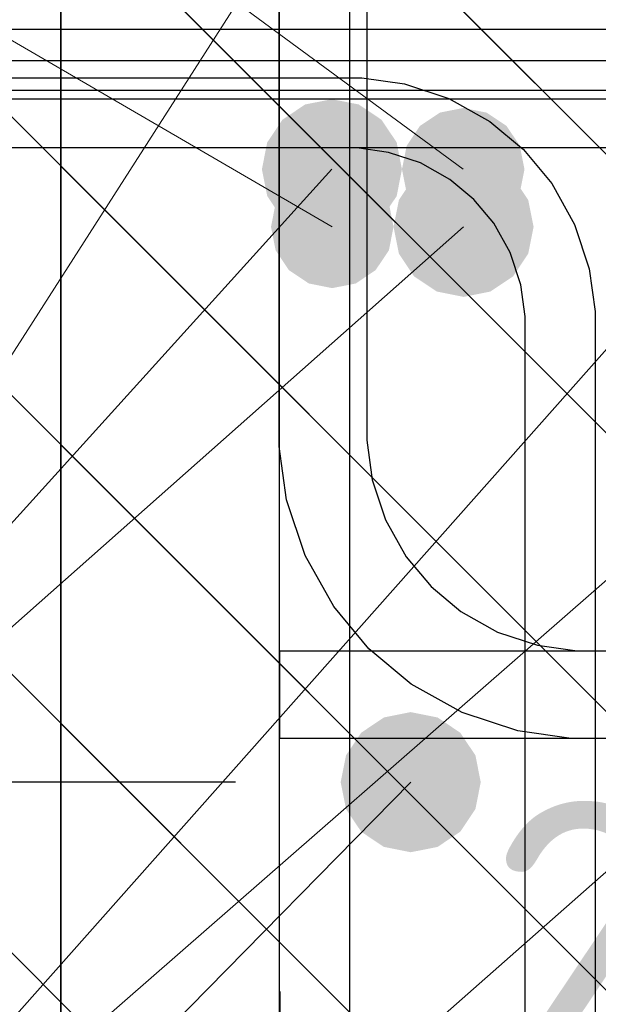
# Model space of a CAD drawing. Header units: metres. Extents: x -38 to 100, y -15 to 21.
# Tile 155 of 246: x 72.29 to 72.3561, y 5.4727 to 5.5851. Entities that reach past the tile are written whole.
import ezdxf

# ---------------------------------------------------------------- set-up
doc = ezdxf.new("R2010")
doc.units = ezdxf.units.M
doc.header["$PDMODE"] = 65
for name, color, linetype, lineweight in [('XR$3$Арм. стержнями нижней зоны', 180, 'Continuous', 35), ('XR$3$Арм.стержн. Арматура края', 96, 'Continuous', 35), ('XR$3$Арм.стержн. Хомут', 240, 'Continuous', 35), ('XR$3$Арм.стержн.горизонт. 1', 180, 'Continuous', 35), ('XR$3$Размерная линия (1)', 7, 'Continuous', 13), ('XR$3$Размерная линия_ общее', 7, 'Continuous', 13), ('XR$4$Арм. стержнями верхней зоны', 180, 'Continuous', 35), ('XR$4$Арм.стержн. Арматура края', 96, 'Continuous', 35), ('XR$4$Арм.стержн. Доп. арматура', 180, 'Continuous', 35), ('XR$4$Арм.стержн. Хомут', 240, 'Continuous', 35), ('XR$4$Арм.стержн.горизонт. 1', 180, 'Continuous', 35), ('XR$4$Размерная линия (1)', 7, 'Continuous', 13), ('XR$6$Арм. стержнями верхней зоны', 180, 'Continuous', 35), ('XR$6$Арм.стержн. Арматура края', 96, 'Continuous', 35), ('XR$6$Арм.стержн. Доп. арматура', 180, 'Continuous', 35), ('XR$6$Арм.стержн. Хомут', 240, 'Continuous', 35), ('XR$6$Арм.стержн.горизонт. 1', 180, 'Continuous', 35), ('XR$6$Размерная линия (1)', 7, 'Continuous', 13)]:
    doc.layers.add(name, color=color, linetype=linetype, lineweight=lineweight)
doc.styles.add('ISOCPEUR', font='txt')
doc.dimstyles.new('DIMSTYLE_11', dxfattribs={"dimtxt": 0.033, "dimasz": 0.0375, "dimexe": 0, "dimexo": 0, "dimgap": 0.0165, "dimtad": 2, "dimdec": 0, "dimlfac": 1000, "dimrnd": 1, "dimzin": 12, "dimdsep": 46, "dimtxsty": 'ISOCPEUR', "dimblk1": 'ALL_ML_STRICH', "dimblk2": 'ALL_ML_STRICH', "dimsah": 1, "dimcen": 0, "dimclrd": 7, "dimclre": 256, "dimclrt": 7, "dimadec": 0, "dimazin": 0, "dimtfac": 1, "dimtdec": 0, "dimtix": 1, "dimtmove": 2, "dimatfit": 3, "dimfxl": 0, "dimtvp": 1.2, "dimtzin": 0, "dimlwd": 0, "dimlwe": -3, "dimarcsym": 0})
doc.dimstyles.new('DIMSTYLE_12', dxfattribs={"dimtxt": 0.03, "dimasz": 0.03, "dimexe": 0, "dimexo": 0, "dimgap": 0.015, "dimtad": 2, "dimdec": 0, "dimlfac": 1000, "dimrnd": 1, "dimzin": 12, "dimdsep": 46, "dimtxsty": 'ISOCPEUR', "dimblk1": 'ALL_ML_STRICH', "dimblk2": 'ALL_ML_STRICH', "dimsah": 1, "dimcen": 0, "dimclrd": 7, "dimclre": 256, "dimclrt": 7, "dimadec": 0, "dimazin": 0, "dimtfac": 1, "dimtdec": 0, "dimtix": 1, "dimtmove": 2, "dimatfit": 3, "dimfxl": 0, "dimtzin": 0, "dimlwd": 0, "dimlwe": -3, "dimarcsym": 0})
doc.dimstyles.new('DIMSTYLE_23', dxfattribs={"dimtxt": 0.03, "dimasz": 0.03, "dimexe": 0, "dimexo": 0, "dimgap": 0.015, "dimtad": 2, "dimdec": 0, "dimlfac": 1000, "dimrnd": 5, "dimzin": 12, "dimdsep": 46, "dimtxsty": 'ISOCPEUR', "dimblk1": 'ALL_ML_STRICH', "dimblk2": 'ALL_ML_STRICH', "dimsah": 1, "dimcen": 0, "dimclrd": 7, "dimclre": 256, "dimclrt": 7, "dimadec": 0, "dimazin": 0, "dimtfac": 1, "dimtdec": 0, "dimtix": 1, "dimtmove": 2, "dimatfit": 3, "dimfxl": 0, "dimtvp": 1.2, "dimtzin": 0, "dimlwd": 0, "dimlwe": -3, "dimarcsym": 0})
doc.dimstyles.new('DIMSTYLE_24', dxfattribs={"dimtxt": 0.03, "dimasz": 0.03, "dimexe": 0, "dimexo": 0, "dimgap": 0.015, "dimtad": 2, "dimdec": 0, "dimlfac": 1000, "dimrnd": 5, "dimzin": 12, "dimdsep": 46, "dimtxsty": 'ISOCPEUR', "dimblk1": 'ALL_ML_STRICH', "dimblk2": 'ALL_ML_STRICH', "dimsah": 1, "dimcen": 0, "dimclrd": 7, "dimclre": 256, "dimclrt": 7, "dimadec": 0, "dimazin": 0, "dimtfac": 1, "dimtdec": 0, "dimtix": 1, "dimtmove": 2, "dimatfit": 3, "dimfxl": 0, "dimtzin": 0, "dimlwd": 0, "dimlwe": -3, "dimarcsym": 0})
pattern_1 = [(135, (0, 0), (-0.031819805, -0.031819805), [0.4, -0.05, 0, -0.05]), (135, (-0.01591, -0.01591), (-0.031819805, -0.031819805), [0.8, -0.1, 0.1, -0.1])]

# ---------------------------------------------------------------- blocks, each defined once
blk = doc.blocks.new('ALL_ML_STRICH')
at = {"color": 0, "linetype": 'ByBlock', "lineweight": -2}
for p, q in [((0, -0.5), (0, 0.5)), ((-0.3, -0.3), (0.3, 0.3)), ((-1, 0), (0.5, 0))]:
    blk.add_line(p, q, dxfattribs=at)
blk = doc.blocks.new('*D77')
at = {"layer": 'DEFPOINTS', "color": 7, "linetype": 'Continuous', "lineweight": 13, "transparency": 33554687}
for p in [(72.29474, 5.66307), (72.1744, 5.36307), (72.2947, 5.36307)]:
    blk.add_point(p, dxfattribs=at)
at = {"layer": 'XR$3$Размерная линия (1)', "color": 9, "linetype": 'Continuous', "lineweight": -2, "true_color": 0xc7c7c7, "transparency": 33554687}
for p, q in [((72.27474, 5.66307), (72.1744, 5.66307)), ((72.2747, 5.36307), (72.1744, 5.36307))]:
    blk.add_line(p, q, dxfattribs=at)
at = {"layer": 'XR$3$Размерная линия (1)', "color": 7, "linetype": 'Continuous', "lineweight": -2, "transparency": 33554687}
blk.add_line((72.1744, 5.36307), (72.1744, 5.66307), dxfattribs=at)
at = {"layer": 'XR$3$Размерная линия (1)', "color": 7, "linetype": 'Continuous', "lineweight": 13, "transparency": 33554687, "xscale": 0.03, "yscale": 0.03, "zscale": 0.03}
for p, rotation in [((72.1744, 5.66307), 90), ((72.1744, 5.36307), 270)]:
    blk.add_blockref('ALL_ML_STRICH', p, dxfattribs=dict(at, rotation=rotation))
at = {"layer": 'XR$3$Размерная линия (1)', "color": 7, "linetype": 'Continuous', "lineweight": 13, "transparency": 33554687, "insert": (72.1519, 5.51457), "char_height": 0.03, "width": 0.09, "attachment_point": 5, "rotation": 90, "style": 'ISOCPEUR'}
blk.add_mtext('\\A1;{300}', dxfattribs=at)
blk = doc.blocks.new('*D91')
at = {"layer": 'DEFPOINTS', "color": 7, "linetype": 'Continuous', "lineweight": 13, "transparency": 33554687}
for p in [(72.29474, 5.45544), (72.29474, 5.42045), (72.31974, 5.41545)]:
    blk.add_point(p, dxfattribs=at)
at = {"layer": 'XR$3$Размерная линия_ общее', "color": 253, "linetype": 'Continuous', "lineweight": -2, "true_color": 0xa0a0a0, "transparency": 33554687}
for p, q in [((72.29474, 5.44045), (72.29474, 5.45544)), ((72.31974, 5.43545), (72.31974, 5.45544))]:
    blk.add_line(p, q, dxfattribs=at)
at = {"layer": 'XR$3$Размерная линия_ общее', "color": 7, "linetype": 'Continuous', "lineweight": -2, "transparency": 33554687}
blk.add_line((72.29474, 5.45544), (72.31974, 5.45544), dxfattribs=at)
at = {"layer": 'XR$3$Размерная линия_ общее', "color": 7, "linetype": 'Continuous', "lineweight": 13, "transparency": 33554687, "xscale": 0.0375, "yscale": 0.0375, "zscale": 0.0375, "rotation": 180}
blk.add_blockref('ALL_ML_STRICH', (72.29474, 5.45544), dxfattribs=at)
at = {"layer": 'XR$3$Размерная линия_ общее', "color": 7, "linetype": 'Continuous', "lineweight": 13, "transparency": 33554687, "xscale": 0.0375, "yscale": 0.0375, "zscale": 0.0375}
blk.add_blockref('ALL_ML_STRICH', (72.31974, 5.45544), dxfattribs=at)
at = {"layer": 'XR$3$Размерная линия_ общее', "color": 7, "linetype": 'Continuous', "lineweight": 13, "transparency": 33554687, "insert": (72.36647, 5.47944), "char_height": 0.033, "width": 0.066, "attachment_point": 5, "style": 'ISOCPEUR'}
blk.add_mtext('\\A1;{25}', dxfattribs=at)
at = {"layer": 'XR$3$Размерная линия_ общее', "color": 7, "linetype": 'Continuous', "lineweight": 13, "transparency": 33554687, "insert": (72.33952, 5.45523), "char_height": 0.027, "width": 0.00135, "attachment_point": 1, "line_spacing_factor": 0.60241, "style": 'ISOCPEUR'}
blk.add_mtext('з.с.', dxfattribs=at)
blk = doc.blocks.new('*D153')
at = {"layer": 'DEFPOINTS', "color": 7, "linetype": 'Continuous', "lineweight": 13, "transparency": 33554687}
for p in [(72.33466, 5.49807), (72.2494, 5.40307), (72.33466, 5.40307)]:
    blk.add_point(p, dxfattribs=at)
at = {"layer": 'XR$3$Размерная линия (1)', "color": 9, "linetype": 'Continuous', "lineweight": -2, "true_color": 0xc7c7c7, "transparency": 33554687}
for p, q in [((72.31466, 5.49807), (72.2494, 5.49807)), ((72.31466, 5.40307), (72.2494, 5.40307))]:
    blk.add_line(p, q, dxfattribs=at)
at = {"layer": 'XR$3$Размерная линия (1)', "color": 7, "linetype": 'Continuous', "lineweight": -2, "transparency": 33554687}
blk.add_line((72.2494, 5.40307), (72.2494, 5.49807), dxfattribs=at)
at = {"layer": 'XR$3$Размерная линия (1)', "color": 7, "linetype": 'Continuous', "lineweight": 13, "transparency": 33554687, "xscale": 0.03, "yscale": 0.03, "zscale": 0.03}
for p, rotation in [((72.2494, 5.49807), 90), ((72.2494, 5.40307), 270)]:
    blk.add_blockref('ALL_ML_STRICH', p, dxfattribs=dict(at, rotation=rotation))
at = {"layer": 'XR$3$Размерная линия (1)', "color": 7, "linetype": 'Continuous', "lineweight": 13, "transparency": 33554687, "insert": (72.2269, 5.45207), "char_height": 0.03, "width": 0.06, "attachment_point": 5, "rotation": 90, "style": 'ISOCPEUR'}
blk.add_mtext('\\A1;{95}', dxfattribs=at)
blk = doc.blocks.new('*D154')
at = {"layer": 'DEFPOINTS', "color": 7, "linetype": 'Continuous', "lineweight": 13, "transparency": 33554687}
for p in [(72.3497, 5.61807), (72.2494, 5.49807), (72.33466, 5.49807)]:
    blk.add_point(p, dxfattribs=at)
at = {"layer": 'XR$3$Размерная линия (1)', "color": 9, "linetype": 'Continuous', "lineweight": -2, "true_color": 0xc7c7c7, "transparency": 33554687}
for p, q in [((72.3297, 5.61807), (72.2494, 5.61807)), ((72.31466, 5.49807), (72.2494, 5.49807))]:
    blk.add_line(p, q, dxfattribs=at)
at = {"layer": 'XR$3$Размерная линия (1)', "color": 7, "linetype": 'Continuous', "lineweight": -2, "transparency": 33554687}
blk.add_line((72.2494, 5.49807), (72.2494, 5.61807), dxfattribs=at)
at = {"layer": 'XR$3$Размерная линия (1)', "color": 7, "linetype": 'Continuous', "lineweight": 13, "transparency": 33554687, "xscale": 0.03, "yscale": 0.03, "zscale": 0.03}
for p, rotation in [((72.2494, 5.61807), 90), ((72.2494, 5.49807), 270)]:
    blk.add_blockref('ALL_ML_STRICH', p, dxfattribs=dict(at, rotation=rotation))
at = {"layer": 'XR$3$Размерная линия (1)', "color": 7, "linetype": 'Continuous', "lineweight": 13, "transparency": 33554687, "insert": (72.2269, 5.56257), "char_height": 0.03, "width": 0.09, "attachment_point": 5, "rotation": 90, "style": 'ISOCPEUR'}
blk.add_mtext('\\A1;{120}', dxfattribs=at)
blk = doc.blocks.new('*D341')
at = {"layer": 'DEFPOINTS', "color": 7, "linetype": 'Continuous', "lineweight": 13, "transparency": 33554687}
for p in [(72.20078, 5.70012), (72.20078, 5.61305), (72.25578, 5.57805)]:
    blk.add_point(p, dxfattribs=at)
at = {"layer": 'XR$4$Размерная линия (1)', "color": 9, "linetype": 'Continuous', "lineweight": -2, "true_color": 0xc7c7c7, "transparency": 33554687}
for p, q in [((72.20078, 5.63305), (72.20078, 5.70012)), ((72.25578, 5.59805), (72.25578, 5.70012))]:
    blk.add_line(p, q, dxfattribs=at)
at = {"layer": 'XR$4$Размерная линия (1)', "color": 7, "linetype": 'Continuous', "lineweight": -2, "transparency": 33554687}
blk.add_line((72.20078, 5.70012), (72.25578, 5.70012), dxfattribs=at)
at = {"layer": 'XR$4$Размерная линия (1)', "color": 7, "linetype": 'Continuous', "lineweight": 13, "transparency": 33554687, "xscale": 0.03, "yscale": 0.03, "zscale": 0.03, "rotation": 180}
blk.add_blockref('ALL_ML_STRICH', (72.20078, 5.70012), dxfattribs=at)
at = {"layer": 'XR$4$Размерная линия (1)', "color": 7, "linetype": 'Continuous', "lineweight": 13, "transparency": 33554687, "xscale": 0.03, "yscale": 0.03, "zscale": 0.03}
blk.add_blockref('ALL_ML_STRICH', (72.25578, 5.70012), dxfattribs=at)
at = {"layer": 'XR$4$Размерная линия (1)', "color": 7, "linetype": 'Continuous', "lineweight": 13, "transparency": 33554687, "insert": (72.28205, 5.774), "char_height": 0.03, "width": 0.06, "attachment_point": 5, "style": 'ISOCPEUR'}
blk.add_mtext('\\A1;{55}', dxfattribs=at)
blk = doc.blocks.new('*D342')
at = {"layer": 'DEFPOINTS', "color": 7, "linetype": 'Continuous', "lineweight": 13, "transparency": 33554687}
for p in [(72.25578, 5.70012), (72.25578, 5.57805), (72.3407, 5.57805)]:
    blk.add_point(p, dxfattribs=at)
at = {"layer": 'XR$4$Размерная линия (1)', "color": 9, "linetype": 'Continuous', "lineweight": -2, "true_color": 0xc7c7c7, "transparency": 33554687}
for p, q in [((72.25578, 5.59805), (72.25578, 5.70012)), ((72.3407, 5.59805), (72.3407, 5.70012))]:
    blk.add_line(p, q, dxfattribs=at)
at = {"layer": 'XR$4$Размерная линия (1)', "color": 7, "linetype": 'Continuous', "lineweight": -2, "transparency": 33554687}
blk.add_line((72.25578, 5.70012), (72.3407, 5.70012), dxfattribs=at)
at = {"layer": 'XR$4$Размерная линия (1)', "color": 7, "linetype": 'Continuous', "lineweight": 13, "transparency": 33554687, "xscale": 0.03, "yscale": 0.03, "zscale": 0.03, "rotation": 180}
blk.add_blockref('ALL_ML_STRICH', (72.25578, 5.70012), dxfattribs=at)
at = {"layer": 'XR$4$Размерная линия (1)', "color": 7, "linetype": 'Continuous', "lineweight": 13, "transparency": 33554687, "xscale": 0.03, "yscale": 0.03, "zscale": 0.03}
blk.add_blockref('ALL_ML_STRICH', (72.3407, 5.70012), dxfattribs=at)
at = {"layer": 'XR$4$Размерная линия (1)', "color": 7, "linetype": 'Continuous', "lineweight": 13, "transparency": 33554687, "insert": (72.29974, 5.72262), "char_height": 0.03, "width": 0.06, "attachment_point": 5, "style": 'ISOCPEUR'}
blk.add_mtext('\\A1;{85}', dxfattribs=at)
blk = doc.blocks.new('*D343')
at = {"layer": 'DEFPOINTS', "color": 7, "linetype": 'Continuous', "lineweight": 13, "transparency": 33554687}
for p in [(72.3407, 5.70012), (72.3407, 5.57805), (72.39578, 5.57805)]:
    blk.add_point(p, dxfattribs=at)
at = {"layer": 'XR$4$Размерная линия (1)', "color": 9, "linetype": 'Continuous', "lineweight": -2, "true_color": 0xc7c7c7, "transparency": 33554687}
for p, q in [((72.3407, 5.59805), (72.3407, 5.70012)), ((72.39578, 5.59805), (72.39578, 5.70012))]:
    blk.add_line(p, q, dxfattribs=at)
at = {"layer": 'XR$4$Размерная линия (1)', "color": 7, "linetype": 'Continuous', "lineweight": -2, "transparency": 33554687}
blk.add_line((72.3407, 5.70012), (72.39578, 5.70012), dxfattribs=at)
at = {"layer": 'XR$4$Размерная линия (1)', "color": 7, "linetype": 'Continuous', "lineweight": 13, "transparency": 33554687, "xscale": 0.03, "yscale": 0.03, "zscale": 0.03, "rotation": 180}
blk.add_blockref('ALL_ML_STRICH', (72.3407, 5.70012), dxfattribs=at)
at = {"layer": 'XR$4$Размерная линия (1)', "color": 7, "linetype": 'Continuous', "lineweight": 13, "transparency": 33554687, "xscale": 0.03, "yscale": 0.03, "zscale": 0.03}
blk.add_blockref('ALL_ML_STRICH', (72.39578, 5.70012), dxfattribs=at)
at = {"layer": 'XR$4$Размерная линия (1)', "color": 7, "linetype": 'Continuous', "lineweight": 13, "transparency": 33554687, "insert": (72.4343, 5.72333), "char_height": 0.03, "width": 0.06, "attachment_point": 5, "style": 'ISOCPEUR'}
blk.add_mtext('\\A1;{55}', dxfattribs=at)
blk = doc.blocks.new('*D717')
at = {"layer": 'DEFPOINTS', "color": 7, "linetype": 'Continuous', "lineweight": 13, "transparency": 33554687}
for p in [(72.27066, 5.69355), (72.27066, 5.57148), (72.32574, 5.57148)]:
    blk.add_point(p, dxfattribs=at)
at = {"layer": 'XR$6$Размерная линия (1)', "color": 9, "linetype": 'Continuous', "lineweight": -2, "true_color": 0xc7c7c7, "transparency": 33554687}
for p, q in [((72.27066, 5.59148), (72.27066, 5.69355)), ((72.32574, 5.59148), (72.32574, 5.69355))]:
    blk.add_line(p, q, dxfattribs=at)
at = {"layer": 'XR$6$Размерная линия (1)', "color": 7, "linetype": 'Continuous', "lineweight": -2, "transparency": 33554687}
blk.add_line((72.27066, 5.69355), (72.32574, 5.69355), dxfattribs=at)
at = {"layer": 'XR$6$Размерная линия (1)', "color": 7, "linetype": 'Continuous', "lineweight": 13, "transparency": 33554687, "xscale": 0.03, "yscale": 0.03, "zscale": 0.03, "rotation": 180}
blk.add_blockref('ALL_ML_STRICH', (72.27066, 5.69355), dxfattribs=at)
at = {"layer": 'XR$6$Размерная линия (1)', "color": 7, "linetype": 'Continuous', "lineweight": 13, "transparency": 33554687, "xscale": 0.03, "yscale": 0.03, "zscale": 0.03}
blk.add_blockref('ALL_ML_STRICH', (72.32574, 5.69355), dxfattribs=at)
at = {"layer": 'XR$6$Размерная линия (1)', "color": 7, "linetype": 'Continuous', "lineweight": 13, "transparency": 33554687, "insert": (72.36426, 5.71675), "char_height": 0.03, "width": 0.06, "attachment_point": 5, "style": 'ISOCPEUR'}
blk.add_mtext('\\A1;{55}', dxfattribs=at)

msp = doc.modelspace()

# ---------------------------------------------------------------- hatches: boundary and pattern name
at = {"linetype": 'Continuous', "lineweight": 25, "transparency": 33554687}
h = msp.add_hatch(dxfattribs=at)
h.set_pattern_fill('__________540', scale=0.015, style=0, pattern_type=2)
h.set_pattern_definition(pattern_1)
h.paths.add_polyline_path([(72.5447, 5.66307), (72.2947, 5.66307), (72.2947, 5.36307), (72.5447, 5.36307)], flags=0)
at = {"linetype": 'Continuous', "lineweight": 13, "transparency": 33554687}
h = msp.add_hatch(dxfattribs=at)
h.set_pattern_fill('__________540', scale=0.015, style=0, pattern_type=2)
h.set_pattern_definition(pattern_1)
h.paths.add_polyline_path([(72.20078, 5.61305), (72.20078, 5.41305), (72.63295, 5.41305), (72.63295, 5.61305)], flags=0)
at = {"linetype": 'Continuous', "lineweight": 25, "transparency": 33554687}
h = msp.add_hatch(dxfattribs=at)
h.set_pattern_fill('__________540', scale=0.015, style=0, pattern_type=2)
h.set_pattern_definition(pattern_1)
h.paths.add_polyline_path([(72.38074, 5.60648), (72.13074, 5.60648), (72.13074, 5.30648), (72.38074, 5.30648)], flags=0)
at = {"layer": 'XR$3$Арм.стержн.горизонт. 1', "linetype": 'Continuous', "lineweight": 50, "transparency": 33554687}
msp.add_hatch(color=7, dxfattribs=at).paths.add_polyline_path([(72.34266, 5.49807), (72.34206, 5.50113), (72.34032, 5.50372), (72.33773, 5.50546), (72.33466, 5.50607), (72.3316, 5.50546), (72.32901, 5.50372), (72.32727, 5.50113), (72.32666, 5.49807), (72.32727, 5.49501), (72.32901, 5.49241), (72.3316, 5.49068), (72.33466, 5.49007), (72.33773, 5.49068), (72.34032, 5.49241), (72.34206, 5.49501)])
at = {"layer": 'XR$4$Арм.стержн. Доп. арматура', "linetype": 'Continuous', "lineweight": 50, "transparency": 33554687}
msp.add_hatch(color=7, dxfattribs=at).paths.add_polyline_path([(72.34766, 5.56805), (72.34713, 5.57073), (72.34561, 5.573), (72.34334, 5.57452), (72.34066, 5.57505), (72.33799, 5.57452), (72.33571, 5.573), (72.3342, 5.57073), (72.33366, 5.56805), (72.3342, 5.56538), (72.33571, 5.5631), (72.33799, 5.56159), (72.34066, 5.56105), (72.34334, 5.56159), (72.34561, 5.5631), (72.34713, 5.56538)])
at = {"layer": 'XR$4$Арм.стержн.горизонт. 1', "linetype": 'Continuous', "lineweight": 50, "transparency": 33554687}
msp.add_hatch(color=7, dxfattribs=at).paths.add_polyline_path([(72.33366, 5.56805), (72.33306, 5.57112), (72.33132, 5.57371), (72.32873, 5.57545), (72.32566, 5.57605), (72.3226, 5.57545), (72.32001, 5.57371), (72.31827, 5.57112), (72.31766, 5.56805), (72.31827, 5.56499), (72.32001, 5.5624), (72.3226, 5.56066), (72.32566, 5.56005), (72.32873, 5.56066), (72.33132, 5.5624), (72.33306, 5.56499)])
at = {"layer": 'XR$6$Арм.стержн. Доп. арматура', "linetype": 'Continuous', "lineweight": 50, "transparency": 33554687}
msp.add_hatch(color=7, dxfattribs=at).paths.add_polyline_path([(72.3327, 5.56148), (72.33217, 5.56416), (72.33065, 5.56643), (72.32838, 5.56795), (72.3257, 5.56848), (72.32302, 5.56795), (72.32075, 5.56643), (72.31923, 5.56416), (72.3187, 5.56148), (72.31923, 5.5588), (72.32075, 5.55653), (72.32302, 5.55501), (72.3257, 5.55448), (72.32838, 5.55501), (72.33065, 5.55653), (72.33217, 5.5588)])
at = {"layer": 'XR$6$Арм.стержн.горизонт. 1', "linetype": 'Continuous', "lineweight": 50, "transparency": 33554687}
msp.add_hatch(color=7, dxfattribs=at).paths.add_polyline_path([(72.3487, 5.56148), (72.34809, 5.56454), (72.34636, 5.56714), (72.34376, 5.56887), (72.3407, 5.56948), (72.33764, 5.56887), (72.33504, 5.56714), (72.33331, 5.56454), (72.3327, 5.56148), (72.33331, 5.55842), (72.33504, 5.55582), (72.33764, 5.55409), (72.3407, 5.55348), (72.34376, 5.55409), (72.34636, 5.55582), (72.34809, 5.55842)])

# ---------------------------------------------------------------- linework, layer by layer
at = {"color": 7, "linetype": 'Continuous', "lineweight": 35, "transparency": 33554687}
msp.add_line((72.2947, 5.66307), (72.2947, 5.36307), dxfattribs=at)
at = {"layer": 'XR$3$Арм. стержнями нижней зоны', "color": 4, "linetype": 'Continuous', "lineweight": 25, "transparency": 33554687}
msp.add_lwpolyline([(72.3197, 5.51307), (72.69355, 5.51307), (72.69355, 5.50307), (72.3197, 5.50307), (72.3197, 5.51307)], dxfattribs=at)
at = {"layer": 'XR$3$Арм.стержн. Арматура края', "color": 4, "linetype": 'Continuous', "lineweight": 25, "transparency": 33554687}
for points in [[(72.69355, 5.50307), (72.35299, 5.50307), (72.34689, 5.50392), (72.34054, 5.50601), (72.3347, 5.50928), (72.32988, 5.5133), (72.32586, 5.51812), (72.32259, 5.52396), (72.32049, 5.53031), (72.31965, 5.53641), (72.31965, 5.60372), (72.32049, 5.60982), (72.32259, 5.61617), (72.32586, 5.62202), (72.32988, 5.62683), (72.3347, 5.63085), (72.34054, 5.63412), (72.34689, 5.63622), (72.35299, 5.63707), (72.69355, 5.63707)], [(72.69355, 5.62707), (72.35368, 5.62707), (72.34916, 5.62644), (72.34459, 5.62493), (72.34039, 5.62258), (72.33698, 5.61973), (72.33413, 5.61632), (72.33178, 5.61213), (72.33027, 5.60755), (72.32965, 5.60303), (72.32965, 5.53711), (72.33027, 5.53259), (72.33178, 5.52801), (72.33413, 5.52381), (72.33698, 5.5204), (72.34039, 5.51755), (72.34459, 5.5152), (72.34916, 5.5137), (72.35368, 5.51307), (72.69355, 5.51307)]]:
    msp.add_lwpolyline(points, dxfattribs=at)
at = {"layer": 'XR$3$Арм.стержн. Хомут', "color": 40, "linetype": 'Continuous', "lineweight": 25, "transparency": 33554687}
for points in [[(72.31966, 5.41474), (72.31966, 5.60739), (72.32034, 5.61227), (72.32202, 5.61735), (72.32464, 5.62203), (72.32785, 5.62588), (72.3317, 5.62909), (72.33638, 5.63171), (72.34146, 5.63339), (72.34634, 5.63407), (72.49303, 5.63407)], [(72.31966, 5.41474), (72.31966, 5.60739), (72.32034, 5.61227), (72.32202, 5.61735), (72.32464, 5.62203), (72.32785, 5.62588), (72.3317, 5.62909), (72.33638, 5.63171), (72.34146, 5.63339), (72.34634, 5.63407), (72.49303, 5.63407)], [(72.31966, 5.41474), (72.31966, 5.60739), (72.32034, 5.61227), (72.32202, 5.61735), (72.32464, 5.62203), (72.32785, 5.62588), (72.3317, 5.62909), (72.33638, 5.63171), (72.34146, 5.63339), (72.34634, 5.63407), (72.49303, 5.63407)], [(72.49247, 5.62607), (72.3469, 5.62607), (72.34328, 5.62556), (72.33962, 5.62436), (72.33626, 5.62248), (72.33353, 5.6202), (72.33125, 5.61747), (72.32937, 5.61411), (72.32817, 5.61045), (72.32766, 5.60684), (72.32766, 5.4153)], [(72.49247, 5.62607), (72.3469, 5.62607), (72.34328, 5.62556), (72.33962, 5.62436), (72.33626, 5.62248), (72.33353, 5.6202), (72.33125, 5.61747), (72.32937, 5.61411), (72.32817, 5.61045), (72.32766, 5.60684), (72.32766, 5.4153)], [(72.49247, 5.62607), (72.3469, 5.62607), (72.34328, 5.62556), (72.33962, 5.62436), (72.33626, 5.62248), (72.33353, 5.6202), (72.33125, 5.61747), (72.32937, 5.61411), (72.32817, 5.61045), (72.32766, 5.60684), (72.32766, 5.4153)]]:
    msp.add_lwpolyline(points, dxfattribs=at)
at = {"layer": 'XR$3$Арм.стержн.горизонт. 1', "color": 7, "linetype": 'Continuous', "lineweight": 13, "transparency": 33554687}
for q in [(72.3347, 5.61807), (72.41963, 5.61807), (72.5047, 5.61807), (72.33466, 5.49807)]:
    msp.add_line((72.11391, 5.27357), q, dxfattribs=at)
at = {"layer": 'XR$4$Арм. стержнями верхней зоны', "color": 4, "linetype": 'Continuous', "lineweight": 25, "transparency": 33554687}
msp.add_lwpolyline([(72.22578, 5.58705), (72.63795, 5.58705), (72.63795, 5.57705), (72.22578, 5.57705), (72.22578, 5.58705)], dxfattribs=at)
at = {"layer": 'XR$4$Арм.стержн. Арматура края', "color": 4, "linetype": 'Continuous', "lineweight": 25, "transparency": 33554687}
msp.add_lwpolyline([(72.63795, 5.57705), (72.25504, 5.57705), (72.2514, 5.57655), (72.24773, 5.57534), (72.24438, 5.57346), (72.24165, 5.57118), (72.23937, 5.56846), (72.23749, 5.5651), (72.23628, 5.56143), (72.23578, 5.5578), (72.23578, 5.48231), (72.23628, 5.47868), (72.23749, 5.47501), (72.23937, 5.47165), (72.24165, 5.46893), (72.24438, 5.46665), (72.24773, 5.46477), (72.2514, 5.46356), (72.25504, 5.46305), (72.63795, 5.46305)], dxfattribs=at)
at = {"layer": 'XR$4$Арм.стержн. Доп. арматура', "color": 7, "linetype": 'Continuous', "lineweight": 13, "transparency": 33554687}
msp.add_line((72.10417, 5.74197), (72.34066, 5.56805), dxfattribs=at)
at = {"layer": 'XR$4$Арм.стержн. Хомут', "color": 40, "linetype": 'Continuous', "lineweight": 25, "transparency": 33554687}
for points in [[(72.22574, 5.36473), (72.22574, 5.55738), (72.22642, 5.56226), (72.22809, 5.56734), (72.23071, 5.57201), (72.23393, 5.57586), (72.23778, 5.57908), (72.24246, 5.5817), (72.24754, 5.58338), (72.25242, 5.58405), (72.3991, 5.58405), (72.40398, 5.58338), (72.40906, 5.5817), (72.41374, 5.57908), (72.41759, 5.57586), (72.42081, 5.57201), (72.42342, 5.56734), (72.4251, 5.56226), (72.42578, 5.55738), (72.42578, 5.36473)], [(72.22574, 5.36473), (72.22574, 5.55738), (72.22642, 5.56226), (72.22809, 5.56734), (72.23071, 5.57201), (72.23393, 5.57586), (72.23778, 5.57908), (72.24246, 5.5817), (72.24754, 5.58338), (72.25242, 5.58405), (72.3991, 5.58405), (72.40398, 5.58338), (72.40906, 5.5817), (72.41374, 5.57908), (72.41759, 5.57586), (72.42081, 5.57201), (72.42342, 5.56734), (72.4251, 5.56226), (72.42578, 5.55738), (72.42578, 5.36473)], [(72.41778, 5.36529), (72.41778, 5.55682), (72.41728, 5.56044), (72.41607, 5.5641), (72.41419, 5.56746), (72.41191, 5.57018), (72.40918, 5.57247), (72.40583, 5.57434), (72.40216, 5.57555), (72.39855, 5.57605), (72.25297, 5.57605), (72.24936, 5.57555), (72.24569, 5.57434), (72.24234, 5.57247), (72.23961, 5.57018), (72.23733, 5.56746), (72.23545, 5.5641), (72.23424, 5.56044), (72.23374, 5.55682), (72.23374, 5.36529)], [(72.41778, 5.36529), (72.41778, 5.55682), (72.41728, 5.56044), (72.41607, 5.5641), (72.41419, 5.56746), (72.41191, 5.57018), (72.40918, 5.57247), (72.40583, 5.57434), (72.40216, 5.57555), (72.39855, 5.57605), (72.25297, 5.57605), (72.24936, 5.57555), (72.24569, 5.57434), (72.24234, 5.57247), (72.23961, 5.57018), (72.23733, 5.56746), (72.23545, 5.5641), (72.23424, 5.56044), (72.23374, 5.55682), (72.23374, 5.36529)]]:
    msp.add_lwpolyline(points, dxfattribs=at)
at = {"layer": 'XR$4$Арм.стержн.горизонт. 1', "color": 7, "linetype": 'Continuous', "lineweight": 13, "transparency": 33554687}
for q in [(72.32566, 5.56805), (72.41074, 5.56805)]:
    msp.add_line((72.00399, 5.21294), q, dxfattribs=at)
at = {"layer": 'XR$6$Арм. стержнями верхней зоны', "color": 4, "linetype": 'Continuous', "lineweight": 25, "transparency": 33554687}
msp.add_lwpolyline([(72.15574, 5.58048), (72.56791, 5.58048), (72.56791, 5.57048), (72.15574, 5.57048), (72.15574, 5.58048)], dxfattribs=at)
at = {"layer": 'XR$6$Арм.стержн. Арматура края', "color": 4, "linetype": 'Continuous', "lineweight": 25, "transparency": 33554687}
for points in [[(72.56791, 5.44648), (72.1843, 5.44648), (72.17909, 5.44721), (72.17365, 5.449), (72.16864, 5.45181), (72.16451, 5.45525), (72.16106, 5.45938), (72.15826, 5.46439), (72.15646, 5.46983), (72.15574, 5.47505), (72.15574, 5.55192), (72.15646, 5.55713), (72.15826, 5.56257), (72.16106, 5.56758), (72.16451, 5.57171), (72.16864, 5.57516), (72.17365, 5.57796), (72.17909, 5.57976), (72.1843, 5.58048), (72.56791, 5.58048)], [(72.56791, 5.57048), (72.185, 5.57048), (72.18136, 5.56998), (72.17769, 5.56877), (72.17434, 5.56689), (72.17161, 5.56461), (72.16933, 5.56188), (72.16745, 5.55853), (72.16624, 5.55486), (72.16574, 5.55122), (72.16574, 5.47574), (72.16624, 5.4721), (72.16745, 5.46844), (72.16933, 5.46508), (72.17161, 5.46235), (72.17434, 5.46008), (72.17769, 5.4582), (72.18136, 5.45699), (72.185, 5.45648), (72.56791, 5.45648)]]:
    msp.add_lwpolyline(points, dxfattribs=at)
at = {"layer": 'XR$6$Арм.стержн. Доп. арматура', "color": 7, "linetype": 'Continuous', "lineweight": 13, "transparency": 33554687}
msp.add_line((72.02524, 5.73592), (72.3257, 5.56148), dxfattribs=at)
at = {"layer": 'XR$6$Арм.стержн. Хомут', "color": 40, "linetype": 'Continuous', "lineweight": 25, "transparency": 33554687}
for points in [[(72.1557, 5.35433), (72.1557, 5.5518), (72.15638, 5.55668), (72.15805, 5.56176), (72.16067, 5.56644), (72.16389, 5.57029), (72.16774, 5.57351), (72.17242, 5.57613), (72.1775, 5.5778), (72.18238, 5.57848), (72.32906, 5.57848), (72.33394, 5.5778), (72.33902, 5.57613), (72.3437, 5.57351), (72.34755, 5.57029), (72.35077, 5.56644), (72.35339, 5.56176), (72.35506, 5.55668), (72.35574, 5.5518), (72.35574, 5.35816)], [(72.1557, 5.35433), (72.1557, 5.5518), (72.15638, 5.55668), (72.15805, 5.56176), (72.16067, 5.56644), (72.16389, 5.57029), (72.16774, 5.57351), (72.17242, 5.57613), (72.1775, 5.5778), (72.18238, 5.57848), (72.32906, 5.57848), (72.33394, 5.5778), (72.33902, 5.57613), (72.3437, 5.57351), (72.34755, 5.57029), (72.35077, 5.56644), (72.35339, 5.56176), (72.35506, 5.55668), (72.35574, 5.5518), (72.35574, 5.35816)], [(72.34774, 5.35871), (72.34774, 5.55125), (72.34724, 5.55487), (72.34603, 5.55853), (72.34415, 5.56188), (72.34187, 5.56461), (72.33914, 5.56689), (72.33579, 5.56877), (72.33212, 5.56998), (72.32851, 5.57048), (72.18293, 5.57048), (72.17932, 5.56998), (72.17565, 5.56877), (72.1723, 5.56689), (72.16957, 5.56461), (72.16729, 5.56188), (72.16541, 5.55853), (72.1642, 5.55487), (72.1637, 5.55125), (72.1637, 5.35489)], [(72.34774, 5.35871), (72.34774, 5.55125), (72.34724, 5.55487), (72.34603, 5.55853), (72.34415, 5.56188), (72.34187, 5.56461), (72.33914, 5.56689), (72.33579, 5.56877), (72.33212, 5.56998), (72.32851, 5.57048), (72.18293, 5.57048), (72.17932, 5.56998), (72.17565, 5.56877), (72.1723, 5.56689), (72.16957, 5.56461), (72.16729, 5.56188), (72.16541, 5.55853), (72.1642, 5.55487), (72.1637, 5.55125), (72.1637, 5.35489)]]:
    msp.add_lwpolyline(points, dxfattribs=at)
at = {"layer": 'XR$6$Арм.стержн.горизонт. 1', "color": 7, "linetype": 'Continuous', "lineweight": 13, "transparency": 33554687}
msp.add_line((71.93277, 5.20031), (72.3407, 5.56148), dxfattribs=at)

# ---------------------------------------------------------------- dimensions: what is measured, and where the dimension line sits
at = {"layer": 'XR$3$Размерная линия (1)', "color": 7, "linetype": 'Continuous', "lineweight": 13, "transparency": 33554687}
for base, p1, p2, picture, middle in [((72.1744, 5.66307), (72.2747, 5.36307), (72.27474, 5.66307), '*D77', (72.1519, 5.51457)), ((72.2494, 5.61807), (72.31466, 5.49807), (72.3297, 5.61807), '*D154', (72.2269, 5.56257)), ((72.2494, 5.49807), (72.31466, 5.40307), (72.31466, 5.49807), '*D153', (72.2269, 5.45207))]:
    dim = msp.add_linear_dim(base=base, p1=p1, p2=p2, angle=90, dimstyle='DIMSTYLE_12', override={"dimpost": '<>', "dimclrd": 7, "dimclre": 9, "dimclrt": 7, "dimlwd": 0, "dimlwe": 65533}, dxfattribs=at)
    dim.commit()
    dim.dimension.update_dxf_attribs({"geometry": picture, "text_midpoint": middle, "dimtype": 160})
at = {"layer": 'XR$3$Размерная линия_ общее', "color": 7, "linetype": 'Continuous', "lineweight": 13, "transparency": 33554687}
dim = msp.add_linear_dim(base=(72.31974, 5.45544), p1=(72.29474, 5.44045), p2=(72.31974, 5.43545), text='<>\\Xз.с.', dimstyle='DIMSTYLE_11', override={"dimpost": '<>', "dimclrd": 7, "dimclre": 253, "dimclrt": 7, "dimlwd": 0, "dimlwe": 65533}, dxfattribs=at)
dim.commit()
dim.dimension.update_dxf_attribs({"geometry": '*D91', "text_midpoint": (72.36647, 5.47944), "dimtype": 160})
at = {"layer": 'XR$4$Размерная линия (1)', "color": 7, "linetype": 'Continuous', "lineweight": 13, "transparency": 33554687}
for base, p1, p2, dimstyle, picture, middle in [((72.25578, 5.70012), (72.20078, 5.63305), (72.25578, 5.59805), 'DIMSTYLE_23', '*D341', (72.28205, 5.774)), ((72.39578, 5.70012), (72.3407, 5.59805), (72.39578, 5.59805), 'DIMSTYLE_23', '*D343', (72.4343, 5.72333)), ((72.3407, 5.70012), (72.25578, 5.59805), (72.3407, 5.59805), 'DIMSTYLE_24', '*D342', (72.29974, 5.72262))]:
    dim = msp.add_linear_dim(base=base, p1=p1, p2=p2, dimstyle=dimstyle, override={"dimpost": '<>', "dimclrd": 7, "dimclre": 9, "dimclrt": 7, "dimlwd": 0, "dimlwe": 65533}, dxfattribs=at)
    dim.commit()
    dim.dimension.update_dxf_attribs({"geometry": picture, "text_midpoint": middle, "dimtype": 160})
at = {"layer": 'XR$6$Размерная линия (1)', "color": 7, "linetype": 'Continuous', "lineweight": 13, "transparency": 33554687}
dim = msp.add_linear_dim(base=(72.32574, 5.69355), p1=(72.27066, 5.59148), p2=(72.32574, 5.59148), dimstyle='DIMSTYLE_23', override={"dimpost": '<>', "dimclrd": 7, "dimclre": 9, "dimclrt": 7, "dimlwd": 0, "dimlwe": 65533}, dxfattribs=at)
dim.commit()
dim.dimension.update_dxf_attribs({"geometry": '*D717', "text_midpoint": (72.36426, 5.71675), "dimtype": 160})

doc.saveas('drawing.dxf')
